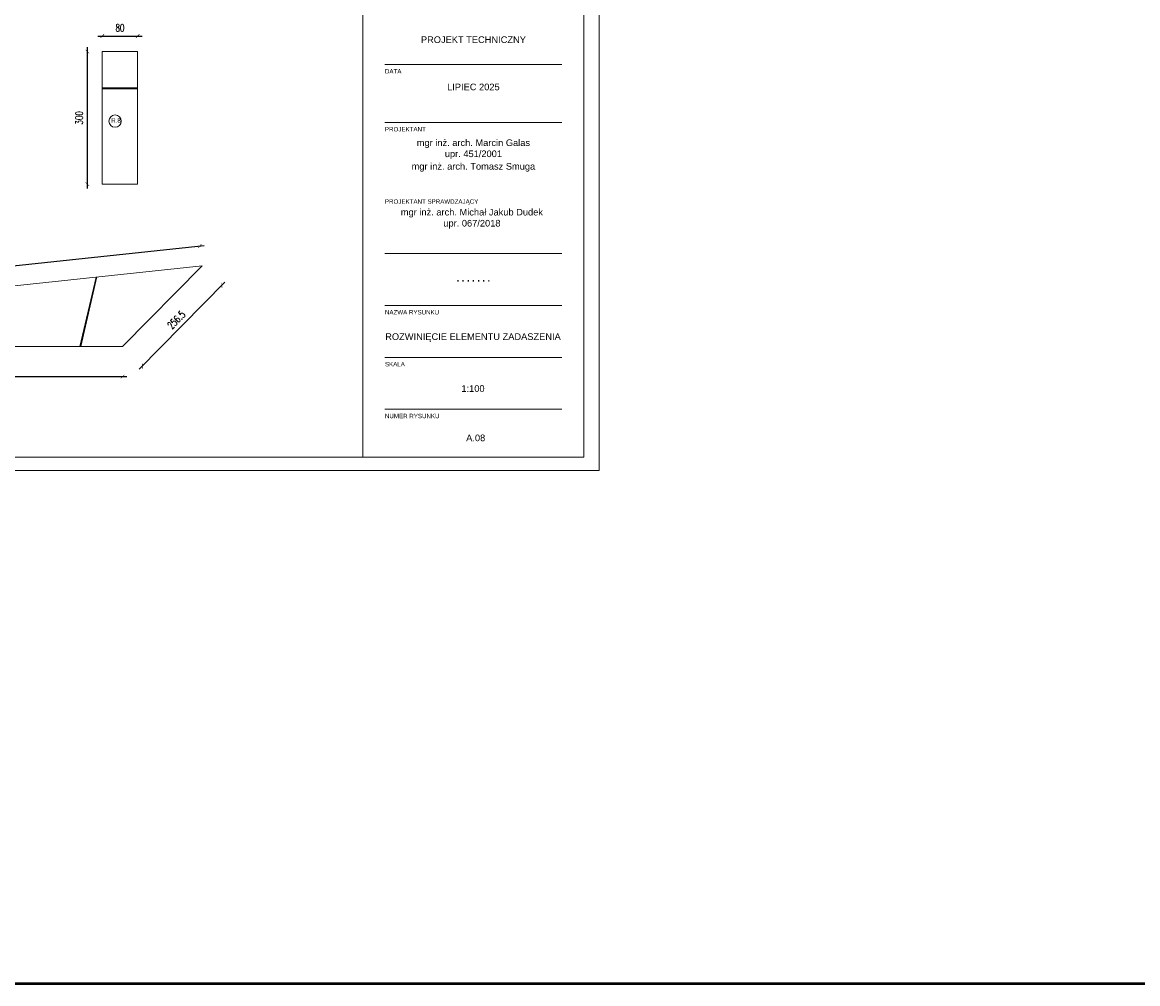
# Model space of a CAD drawing. Header units: millimetres. Extents: x -115268 to 140687, y -37779 to 24471.
# Tile 36 of 256: x 47033 to 49556, y -17062 to -14887. Entities that reach past the tile are written whole.
import ezdxf

# ---------------------------------------------------------------- set-up
doc = ezdxf.new("R2010")
doc.units = ezdxf.units.MM
doc.header["$PDMODE"] = 2
doc.header["$PDSIZE"] = 1
doc.layers.get('0').update_dxf_attribs({"lineweight": 9})
for name, color, linetype, lineweight in [('A stolarka', 4, 'Continuous', 9), ('A_CIENKA', 7, 'Continuous', 9), ('A_RAMKA', 7, 'Continuous', 9)]:
    doc.layers.add(name, color=color, linetype=linetype, lineweight=lineweight)
doc.styles.add('Arial', font='arial.ttf')
doc.styles.add('romans 1-100', font='romans.shx', dxfattribs={"width": 0.7, "height": 17})
doc.dimstyles.new('___SKALA_1_100', dxfattribs={"dimscale": 10, "dimtxt": 17, "dimasz": 0.8, "dimexe": 2, "dimexo": 2, "dimgap": 1, "dimtad": 1, "dimdec": 4, "dimrnd": 0.5, "dimdsep": 46, "dimtxsty": 'romans 1-100', "dimblk": 'ARCHTICK', "dimcen": 0.1, "dimdle": 1, "dimse1": 1, "dimse2": 1, "dimadec": 0, "dimazin": 0, "dimtfac": 1, "dimtdec": 4, "dimtix": 1, "dimtmove": 0, "dimatfit": 3, "dimldrblk": 'ARCHTICK', "dimfxl": 6, "dimfxlon": 1, "dimtolj": 1, "dimarcsym": 0})

# ---------------------------------------------------------------- blocks, each defined once
blk = doc.blocks.new('METRYKA11')
for p, q in [((7511378.7, 5508935.2), (7511378.7, 5506025.2)), ((7511878.7, 5508935.2), (7511878.7, 5506025.2)), ((7511428.7, 5506913.2), (7511828.7, 5506913.2)), ((7511428.7, 5506782.2), (7511828.7, 5506782.2)), ((7511428.7, 5506485.6), (7511828.7, 5506485.6)), ((7511428.7, 5506368.2), (7511828.7, 5506368.2)), ((7511428.7, 5506250.9), (7511828.7, 5506250.9)), ((7511428.7, 5506133.5), (7511828.7, 5506133.5))]:
    blk.add_line(p, q)
at = {"char_height": 15, "width": 400, "attachment_point": 1, "style": 'Arial'}
for s, insert in [('\\pxqc;PROJEKT TECHNICZNY', (7511428.7, 5506976.9)), ('\\pxqc;LIPIEC 2025', (7511428.7, 5506870)), ('\\pxqc;{\\H0.2x;\\P\\P}mgr inż. arch. Marcin Galas\\Pupr. 451/2001{\\H0.20002x;\\P\\H0.6666x;\\P}mgr inż. arch. Tomasz Smuga', (7511428.7, 5506753.8)), ('\\pxqc;{\\H0.2x;\\P\\P}mgr inż. arch. Michał Jakub Dudek\\Pupr. 067/2018', (7511425.3, 5506596.8))]:
    blk.add_mtext(s, dxfattribs=dict(at, insert=insert))
at = {"ltscale": 80, "char_height": 10, "attachment_point": 1, "style": 'Arial'}
for s, insert, width in [('DATA', (7511428.7, 5506902.9), 135.734), ('{\\fArial|b0|i0|c238|p34;PROJEKTANT}', (7511428.7, 5506771.9), 135.734), ('PROJEKTANT SPRAWDZAJĄCY', (7511428.7, 5506608.3), 214.014), ('{\\fArial|b0|i0|c238|p34;NAZWA RYSUNKU}', (7511428.7, 5506357.9), 135.734), ('SKALA', (7511428.7, 5506240.5), 135.734), ('{\\fArial|b0|i0|c238|p34;NUMER RYSUNKU}', (7511428.7, 5506123.2), 135.734)]:
    blk.add_mtext(s, dxfattribs=dict(at, insert=insert, width=width))
at = {"insert": (7511428.7, 5506437.3), "char_height": 15, "width": 400, "attachment_point": 1}
blk.add_mtext('\\pxqc;{\\fArial|b1|i0|c238|p34;.^I.^I.^I.^I.^I.^I.}', dxfattribs=at)
blk = doc.blocks.new('_ArchTick')
at = {"color": 0, "linetype": 'ByBlock', "const_width": 0.15}
blk.add_lwpolyline([(-0.5, -0.5), (0.5, 0.5)], dxfattribs=at)
blk = doc.blocks.new('*D827')
at = {"layer": 'A_CIENKA', "color": 0, "lineweight": -2, "transparency": 16777216}
blk.add_line((45713.3, -15576.9), (47445, -15391.9), dxfattribs=at)
at = {"layer": 'Defpoints', "color": 0, "transparency": 16777216}
for p in [(47435.1, -15393), (47439.9, -15438), (45728, -15620.8)]:
    blk.add_point(p, dxfattribs=at)
at = {"layer": 'A_CIENKA', "color": 0, "lineweight": -2, "transparency": 16777216, "xscale": 8, "yscale": 8, "zscale": 8}
for p, rotation in [((47435.1, -15393), 6.096293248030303), ((45723.2, -15575.8), 186.0962932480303)]:
    blk.add_blockref('_ArchTick', p, dxfattribs=dict(at, rotation=rotation))
at = {"layer": 'A_CIENKA', "color": 0, "transparency": 16777216, "insert": (46577.2, -15466), "char_height": 17, "attachment_point": 5, "rotation": 6.0963, "style": 'romans 1-100'}
blk.add_mtext('\\A1;1721.5', dxfattribs=at)
blk = doc.blocks.new('*D828')
at = {"layer": 'A_CIENKA', "color": 0, "lineweight": -2, "transparency": 16777216}
blk.add_line((45718, -15688.9), (47270.1, -15688.9), dxfattribs=at)
at = {"layer": 'Defpoints', "color": 0, "transparency": 16777216}
for p in [(45728, -15620.8), (47260.1, -15620.8), (47260.1, -15688.9)]:
    blk.add_point(p, dxfattribs=at)
at = {"layer": 'A_CIENKA', "color": 0, "lineweight": -2, "transparency": 16777216, "xscale": 8, "yscale": 8, "zscale": 8, "rotation": 180}
blk.add_blockref('_ArchTick', (45728, -15688.9), dxfattribs=at)
at = {"layer": 'A_CIENKA', "color": 0, "lineweight": -2, "transparency": 16777216, "xscale": 8, "yscale": 8, "zscale": 8}
blk.add_blockref('_ArchTick', (47260.1, -15688.9), dxfattribs=at)
at = {"layer": 'A_CIENKA', "color": 0, "transparency": 16777216, "insert": (46494, -15670.4), "char_height": 17, "attachment_point": 5, "style": 'romans 1-100'}
blk.add_mtext('\\A1;1532', dxfattribs=at)
blk = doc.blocks.new('*D807')
at = {"layer": 'A_CIENKA', "color": 0, "lineweight": -2, "transparency": 16777216}
blk.add_line((47297.9, -15672.1), (47491.8, -15475), dxfattribs=at)
at = {"layer": 'Defpoints', "color": 0, "transparency": 16777216}
for p in [(47439.9, -15438), (47484.8, -15482.1), (47260.1, -15620.8)]:
    blk.add_point(p, dxfattribs=at)
at = {"layer": 'A_CIENKA', "color": 0, "lineweight": -2, "transparency": 16777216, "xscale": 8, "yscale": 8, "zscale": 8}
for p, rotation in [((47484.8, -15482.1), 45.4721190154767), ((47304.9, -15665), 225.4721190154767)]:
    blk.add_blockref('_ArchTick', p, dxfattribs=dict(at, rotation=rotation))
at = {"layer": 'A_CIENKA', "color": 0, "transparency": 16777216, "insert": (47381.7, -15560.6), "char_height": 17, "attachment_point": 5, "rotation": 45.4721, "style": 'romans 1-100'}
blk.add_mtext('\\A1;256.5', dxfattribs=at)
blk = doc.blocks.new('*D829')
at = {"layer": 'A_CIENKA', "color": 0, "lineweight": -2, "transparency": 16777216}
blk.add_line((47180.5, -14943.6), (47180.5, -15263.6), dxfattribs=at)
at = {"layer": 'Defpoints', "color": 0, "transparency": 16777216}
for p in [(47214.3, -14953.6), (47180.5, -15253.6), (47214.3, -15253.6)]:
    blk.add_point(p, dxfattribs=at)
at = {"layer": 'A_CIENKA', "color": 0, "lineweight": -2, "transparency": 16777216, "xscale": 8, "yscale": 8, "zscale": 8}
for p, rotation in [((47180.5, -14953.6), 90), ((47180.5, -15253.6), 270)]:
    blk.add_blockref('_ArchTick', p, dxfattribs=dict(at, rotation=rotation))
at = {"layer": 'A_CIENKA', "color": 0, "transparency": 16777216, "insert": (47162, -15103.6), "char_height": 17, "attachment_point": 5, "rotation": 90, "style": 'romans 1-100'}
blk.add_mtext('\\A1;300', dxfattribs=at)
blk = doc.blocks.new('*D830')
at = {"layer": 'A_CIENKA', "color": 0, "lineweight": -2, "transparency": 16777216}
blk.add_line((47204.3, -14918.5), (47304.3, -14918.5), dxfattribs=at)
at = {"layer": 'Defpoints', "color": 0, "transparency": 16777216}
for p in [(47294.3, -14918.5), (47214.3, -14953.6), (47294.3, -14953.6)]:
    blk.add_point(p, dxfattribs=at)
at = {"layer": 'A_CIENKA', "color": 0, "lineweight": -2, "transparency": 16777216, "xscale": 8, "yscale": 8, "zscale": 8, "rotation": 180}
blk.add_blockref('_ArchTick', (47214.3, -14918.5), dxfattribs=at)
at = {"layer": 'A_CIENKA', "color": 0, "lineweight": -2, "transparency": 16777216, "xscale": 8, "yscale": 8, "zscale": 8}
blk.add_blockref('_ArchTick', (47294.3, -14918.5), dxfattribs=at)
at = {"layer": 'A_CIENKA', "color": 0, "transparency": 16777216, "insert": (47254.3, -14900), "char_height": 17, "attachment_point": 5, "style": 'romans 1-100'}
blk.add_mtext('\\A1;80', dxfattribs=at)

msp = doc.modelspace()

# ---------------------------------------------------------------- linework, layer by layer
at = {"layer": 'A stolarka', "color": 3, "lineweight": 50}
msp.add_lwpolyline([(43051.8412, 1808.6369), (64269.45076, 1808.6369), (64269.45076, -17061.84221), (43051.8412, -17061.84221)], close=True, dxfattribs=at)
at = {"layer": 'A_CIENKA'}
for points in [[(44137.72768, -12930.96827), (48337.72768, -12930.96827), (48337.72768, -15900.96827), (44137.72768, -15900.96827), (44137.72768, -12930.96827)], [(45728.02931, -15620.828), (47260.06002, -15620.828), (47439.9063, -15437.99314), (45728.02931, -15620.828)], [(47202.22347, -15463.3832), (47165.63432, -15620.82623), (47163.73712, -15620.3846), (47200.23459, -15463.59015)]]:
    msp.add_lwpolyline(points, dxfattribs=at)
for points in [[(47294.25639, -15035.86403), (47214.25639, -15035.86403), (47214.25639, -14953.64994), (47294.25639, -14953.64994)], [(47214.25639, -14953.64994), (47294.25639, -14953.64994), (47294.25639, -15253.64994), (47214.25639, -15253.64994)], [(47214.25639, -15037.86403), (47294.25639, -15037.86403), (47294.25639, -15253.64994), (47214.25639, -15253.64994)]]:
    msp.add_lwpolyline(points, close=True, dxfattribs=at)
at = {"layer": 'A_CIENKA', "color": 1, "ltscale": 10}
msp.add_circle((47243.1374, -15110.91217), 13.90315, dxfattribs=at)
at = {"layer": 'A_RAMKA'}
msp.add_lwpolyline([(44317.72768, -12960.96827), (48303.54185, -12960.96827), (48303.54185, -15870.96827), (44317.72768, -15870.96827)], close=True, dxfattribs=at)

# ---------------------------------------------------------------- block references
at = {"layer": 'A_CIENKA'}
msp.add_blockref('METRYKA11', (-7463575.1277, -5521896.14084), dxfattribs=at)

# ---------------------------------------------------------------- texts
at = {"char_height": 15, "width": 400, "attachment_point": 1, "style": 'Arial'}
for s, insert in [('\\pxqc;ROZWINIĘCIE ELEMENTU ZADASZENIA', (47852.63382, -15590.89786)), ('\\pxqc;1:100', (47852.63382, -15708.2655)), ('\\pxqc;A.08', (47858.80037, -15819.88059))]:
    msp.add_mtext(s, dxfattribs=dict(at, insert=insert))
at = {"layer": 'A_CIENKA', "color": 1, "insert": (47234.42785, -15104.3278), "char_height": 10, "attachment_point": 1, "style": 'Arial'}
msp.add_mtext_dynamic_manual_height_columns('R.8', width=473.6976626, gutter_width=1.25, heights=[9.22219], dxfattribs=at)

# ---------------------------------------------------------------- dimensions: what is measured, and where the dimension line sits
at = {"layer": 'A_CIENKA'}
for base, p1, p2, picture, middle in [((47294.25639, -14918.49597), (47214.25639, -14953.64994), (47294.25639, -14953.64994), '*D830', (47254.25639, -14899.99597)), ((47260.06002, -15688.868), (45728.02931, -15620.828), (47260.06002, -15620.828), '*D828', (46494.04466, -15670.368))]:
    dim = msp.add_linear_dim(base=base, p1=p1, p2=p2, dimstyle='___SKALA_1_100', dxfattribs=at)
    dim.commit()
    dim.dimension.update_dxf_attribs({"geometry": picture, "text_midpoint": middle})
dim = msp.add_linear_dim(base=(47180.49331, -15253.64994), p1=(47214.25639, -14953.64994), p2=(47214.25639, -15253.64994), angle=90, dimstyle='___SKALA_1_100', dxfattribs=at)
dim.commit()
dim.dimension.update_dxf_attribs({"geometry": '*D829', "text_midpoint": (47161.99331, -15103.64994)})
for p1, distance, picture, middle in [((45728.02931, -15620.828), 45.24534, '*D827', (46577.19807, -15466.02572)), ((47260.06002, -15620.828), -62.95384, '*D807', (47381.67471, -15560.5841))]:
    dim = msp.add_aligned_dim(p1=p1, p2=(47439.9063, -15437.99314), distance=distance, dimstyle='___SKALA_1_100', dxfattribs=at)
    dim.commit()
    dim.dimension.update_dxf_attribs({"geometry": picture, "text_midpoint": middle})

doc.saveas('drawing.dxf')
